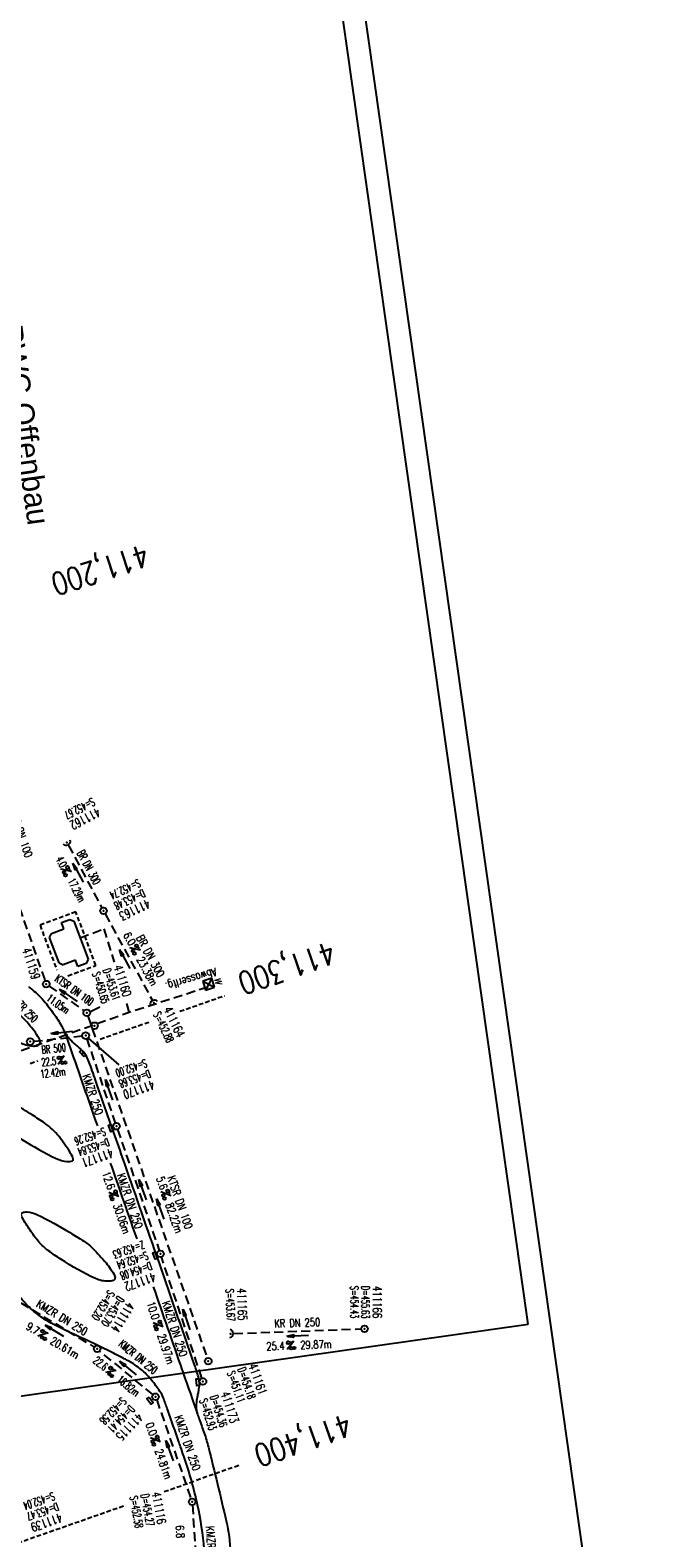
# Model space of a CAD drawing. Extents: x 446577 to 447152, y 443659 to 444842.
# Tile 18 of 41: x 447011 to 447152, y 443853 to 444189. Entities that reach past the tile are written whole.
import ezdxf
from ezdxf.enums import TextEntityAlignment as Align

# ---------------------------------------------------------------- set-up
doc = ezdxf.new("R2010")
doc.units = 0
doc.header["$LTSCALE"] = 2
doc.header["$MEASUREMENT"] = 0
for name, pattern in [('AUSGEZOGEN', [0]), ('GESTRICH-X2', [1.5, 1, -0.5]), ('GESTRICHELT', [0.75, 0.5, -0.25])]:
    doc.linetypes.add(name, pattern=pattern)
doc.layers.get('0').update_dxf_attribs({"linetype": 'AUSGEZOGEN'})
for name, color, linetype in [('204-GEBAEUDE', 7, 'AUSGEZOGEN'), ('FBR', 8, 'CONTINUOUS'), ('GEBAEUDE', 7, 'AUSGEZOGEN'), ('HEKTOM', 250, 'GESTRICHELT'), ('KANAL', 7, 'GESTRICH-X2'), ('PFEIL', 7, 'CONTINUOUS'), ('Planeinteilung', 6, 'CONTINUOUS'), ('RAHMEN', 250, 'AUSGEZOGEN'), ('SCHACHTNR', 6, 'CONTINUOUS'), ('SCHLITZRINNE', 8, 'AUSGEZOGEN'), ('SCHMUTZWASSER', 30, 'GESTRICH-X2'), ('SCHRIFT', 7, 'AUSGEZOGEN'), ('SCHSYMBOL', 7, 'AUSGEZOGEN'), ('SIGNATUR', 4, 'AUSGEZOGEN'), ('STRASSE', 8, 'CONTINUOUS'), ('TEXTO', 4, 'CONTINUOUS'), ('TEXTU', 4, 'CONTINUOUS')]:
    doc.layers.add(name, color=color, linetype=linetype)
doc.styles.add('ROMANS', font='romans.shx', dxfattribs={"width": 0.8})
doc.styles.add('UNIR-O', font='unir_o.shx', dxfattribs={"height": 2.5})

# ---------------------------------------------------------------- blocks, each defined once
blk = doc.blocks.new('PROM')
blk.add_line((1.57, 1.82), (0.02, 0.02))
for centre, radius in [((0.32, 1.51), 0.317), ((0.94, 0.29), 0.283), ((1.64, 0.29), 0.283)]:
    blk.add_circle(centre, radius)
blk.add_arc((0.99, 2.68), 1.03, 239.1414, 303.3549)
blk = doc.blocks.new('PFEIL2')
at = {"color": 0}
for p, q in [((0.88, 0), (-2.4, -0.01)), ((0.88, -0.27), (0.88, 0.28)), ((0.88, 0.28), (2.43, 0.01)), ((0.91, 0.27), (0.88, 0.26)), ((0.97, 0.26), (0.88, 0.25)), ((1.02, 0.25), (0.88, 0.23)), ((1.07, 0.24), (0.88, 0.21)), ((1.13, 0.23), (0.88, 0.19)), ((1.18, 0.22), (0.88, 0.17)), ((1.24, 0.21), (0.88, 0.15)), ((1.29, 0.21), (0.88, 0.14)), ((1.34, 0.2), (0.88, 0.12)), ((1.4, 0.19), (0.88, 0.1)), ((1.45, 0.18), (0.88, 0.08)), ((1.51, 0.17), (0.88, 0.06)), ((1.56, 0.16), (0.88, 0.04)), ((1.61, 0.15), (0.88, 0.02)), ((1.67, 0.14), (0.88, 0.01)), ((1.72, 0.13), (0.88, -0.01)), ((1.78, 0.12), (0.88, -0.03)), ((1.83, 0.11), (0.88, -0.05)), ((1.88, 0.1), (0.88, -0.07)), ((1.94, 0.09), (0.88, -0.09)), ((2.05, 0.08), (0.88, -0.12)), ((1.99, 0.08), (0.88, -0.11)), ((2.1, 0.07), (0.88, -0.14)), ((2.15, 0.06), (0.88, -0.16)), ((2.21, 0.05), (0.88, -0.18)), ((2.26, 0.04), (0.88, -0.2)), ((2.32, 0.03), (0.88, -0.22)), ((2.37, 0.02), (0.88, -0.23)), ((2.42, 0.01), (0.88, -0.25)), ((2.43, 0.01), (0.88, -0.27))]:
    blk.add_line(p, q, dxfattribs=at)
blk = doc.blocks.new('GST')
at = {"color": 0}
blk.add_circle((0, 0), 0.75, dxfattribs=at)
blk.add_point((0, 0), dxfattribs=at)
blk = doc.blocks.new('10')
blk.add_blockref('GST', (0, 0))
blk = doc.blocks.new('40')
at = {"color": 0}
blk.add_arc((0.02, 0.31), 0.91, 192.5363, 347.4637, dxfattribs=at)
blk.add_point((0, 0), dxfattribs=at)
blk = doc.blocks.new('30')
at = {"color": 0}
for p, q in [((-0.75, -0.29), (-0.75, 0.29)), ((-0.75, 0.29), (0.75, 0.29)), ((0.75, 0.29), (0.75, -0.29)), ((0.75, -0.29), (-0.75, -0.29))]:
    blk.add_line(p, q, dxfattribs=at)
blk.add_point((0, 0), dxfattribs=at)
blk = doc.blocks.new('17')
blk.add_lwpolyline([(-0.76, -1.22), (0.75, -1.22), (0.75, -1.8), (-0.76, -1.8)], close=True)
blk.add_blockref('GST', (0, 0))
blk = doc.blocks.new('1135420')
blk.add_line((1135, 420), (0, 420))
at = {"layer": 'RAHMEN'}
for p, q in [((950, 415), (25, 415)), ((950, 5), (950, 415))]:
    blk.add_line(p, q, dxfattribs=at)
blk = doc.blocks.new('W-SCHA')
for p, q in [((1.5, 1.5), (-1.5, 1.5)), ((-1.5, -1.5), (1.5, 1.5)), ((-1.5, 1.5), (1.5, -1.5)), ((-1.5, 1.5), (-1.5, -1.5)), ((1.5, -1.5), (1.5, 1.5)), ((-1.5, -1.5), (1.5, -1.5))]:
    blk.add_line(p, q)
blk.add_point((0, 0))
at = {"style": 'ROMANS', "oblique": 15}
blk.add_text('W', height=2, dxfattribs=at).set_placement((-1.19, 2.12))

msp = doc.modelspace()

# ---------------------------------------------------------------- linework, layer by layer
at = {"layer": '204-GEBAEUDE'}
for p, q in [((447014.87, 443986.75), (447015.29, 443987.65)), ((447015.29, 443987.65), (447018.01, 443988.67)), ((447017.48, 443990.08), (447019.34, 443990.77)), ((447018.01, 443988.67), (447017.48, 443990.08)), ((447019.34, 443990.77), (447020.24, 443990.37)), ((447020.24, 443990.37), (447023.42, 443981.86)), ((447017.01, 443981.06), (447014.87, 443986.75)), ((447017.01, 443981.06), (447017.91, 443980.64)), ((447020.62, 443981.66), (447017.91, 443980.64)), ((447021.15, 443980.25), (447020.62, 443981.66)), ((447023.01, 443980.94), (447021.15, 443980.25)), ((447023.42, 443981.86), (447023.01, 443980.94))]:
    msp.add_line(p, q, dxfattribs=at)
at = {"layer": 'FBR'}
for points in [[(447007.24, 443963.85, 0.003032), (447008.56, 443963.2, 0.103504), (447011.28, 443962.53, 0.100708), (447012.25, 443962.69, 0.185698), (447012.66, 443963.06, 0.245667), (447012.65, 443963.94, 0.055298), (447010.55, 443967, 0.019486), (447007.26, 443970.5, 0.053547), (447005.89, 443971.59, 0.007289), (447003.86, 443972.84, 0.014939), (447002.84, 443973.4, 0.003689), (446999.87, 443974.91, 0.001383), (446991.92, 443978.83, 0.002945), (446990.23, 443979.65, 0.005469), (446989.32, 443980.07, 0.18067), (446988.17, 443980.14, 0.390504), (446987.87, 443979.63, 0.06571)], [(447010.17, 443975.79, 0.003809), (447010.73, 443975.32, -0.0134), (447012, 443974.24, -0.03425), (447013.57, 443972.61, -0.021464), (447015.78, 443969.75, -0.019911), (447017.51, 443967.07, -0.044873), (447018.12, 443965.8, -0.004791), (447019.37, 443962.33, -0.000268), (447025.5, 443944.75, -0.000024)], [(447037.13, 443888.6, 0.013315), (447036.13, 443889.69, 0.039357), (447035, 443890.68, 0.016729), (447033.46, 443891.76, 0.021771), (447032.21, 443892.49, 0.00424), (447031.26, 443892.99, 0.001159), (447027.74, 443894.78, 0.012233), (447021.58, 443897.7, -0.012648), (447015.63, 443900.54, -0.04443), (447012.54, 443902.47, -0.040823), (447009.57, 443905.11, -0.048131), (447006.93, 443908.49, -0.056635), (447005.32, 443911.77, -0.000988), (447002.38, 443920.09, -0.000382), (446994.84, 443941.6, -0.000001), (446989.04, 443958.2, -0.000032)], [(447002.25, 443952.04, 0.061318), (447000.6, 443952.38, 0.101801), (446999.37, 443952.23, 0.364624), (446999.17, 443951.9, 0.075388), (446999.35, 443951.33, 0.027963), (447000.12, 443949.96, 0.009514), (447001.58, 443947.76, 0.019467), (447002.36, 443946.73, 0.027166), (447003.8, 443945.15, 0.031774), (447005.17, 443943.95, 0.020404), (447005.57, 443943.68, 0.002724), (447008.64, 443941.74, 0.026007), (447016.33, 443937.47, 0.092946), (447018.72, 443936.81, 0.109692)], [(447018.72, 443936.81, 0.109692), (447019.95, 443936.97, 0.379326), (447020.14, 443937.33, 0.06165), (447019.93, 443937.92, 0.024024), (447019.12, 443939.3, 0.0064), (447017.89, 443941.14, 0.014298), (447017.31, 443941.94, 0.031705), (447015.89, 443943.56, 0.031046), (447014.25, 443945.01, 0.018929), (447013.85, 443945.3, 0.002668), (447010.96, 443947.2, 0.014319), (447007.03, 443949.59, 0.096596)], [(447028.39, 443936.47, -0.00011), (447030.91, 443929.21, -0.000024), (447034.26, 443919.54, 0.00003)], [(447037.95, 443908.91, -0.000045), (447044.34, 443890.48, 0.00003), (447044.63, 443889.66, 0.001539)], [(447045.61, 443803.41, 0.011594), (447047.76, 443817.88, 0.018538), (447048.55, 443827, 0.018351), (447049.39, 443847.23, 0.028572), (447049.31, 443850.41, 0.033395), (447047.82, 443860.29, 0.029605), (447044.76, 443871.15, 0.000058), (447044.04, 443873.23, 0.000111), (447043.66, 443874.32, 0.00065), (447041.18, 443881.43, 0.001872), (447040.3, 443883.9, 0.056151), (447039.64, 443885.25, 0.027107), (447037.82, 443887.77, 0.009804), (447037.13, 443888.6, 0.039357)], [(447044.63, 443889.66, 0.000338), (447047.81, 443880.5, 0.001539), (447048.2, 443879.39, -0.000545), (447049.3, 443876.28, -0.023323), (447050.24, 443873.16, -0.004484), (447054.22, 443856.71, -0.047748), (447055.15, 443849.7, -0.025986), (447054.96, 443836.73)], [(446981.17, 443880.67, -0.000036), (446985.55, 443868.17, -0.00001), (446990.14, 443855.06, -0.000011), (446994.25, 443843.33, -0.000533), (447001.75, 443821.84, 0.000455), (447010.52, 443796.7, 0.000701), (447018.51, 443773.96, -0.000624), (447027.49, 443748.42, -0.000234), (447028.93, 443744.32, 0.000022), (447043.48, 443702.65, 0.000434)]]:
    msp.add_lwpolyline(points, format="xyb", dxfattribs=at)
msp.add_lwpolyline([(447008.53, 443925.05, -0.338877), (447008.75, 443925.4, -0.112775), (447009.86, 443925.57, -0.093522), (447012.03, 443924.98, -0.024827), (447019.41, 443920.96, -0.00337), (447022.46, 443919.07, -0.01375), (447023.19, 443918.58, -0.046002), (447024.5, 443917.45, -0.018177), (447027.44, 443914.2, -0.051198), (447029.34, 443911.38, -0.232737), (447029.37, 443910.6, -0.203185), (447029.04, 443910.3, -0.082499), (447028.01, 443910.11, -0.113197), (447025.08, 443910.73, -0.037981), (447017.37, 443915.03, -0.003211), (447014.61, 443916.89, -0.024951), (447014.27, 443917.15, -0.022007), (447013.22, 443918.1, -0.018661), (447012.09, 443919.33, -0.025539), (447011.17, 443920.51, -0.01199), (447009.42, 443923.17, -0.030332), (447008.68, 443924.51, -0.082682)], format="xyb", close=True, dxfattribs=at)
at = {"layer": 'GEBAEUDE', "linetype": 'GESTRICHELT', "flags": 128}
for points in [[(447020.71, 443992.43), (447012.73, 443989.47)], [(447025.14, 443980.51), (447020.71, 443992.43)], [(447012.73, 443989.47), (447016.44, 443979.49)], [(447018.92, 443978.2), (447025.14, 443980.51)]]:
    msp.add_lwpolyline(points, dxfattribs=at)
at = {"layer": 'HEKTOM'}
for p, q in [((447043.88, 443970.28), (447053.83, 443973.75)), ((447026.13, 443964.09), (447037.47, 443968.05)), ((447010.56, 443958.67), (447012.25, 443959.25)), ((447056.99, 443869.06), (447047.56, 443865.76)), ((447040.38, 443863.25), (447047.37, 443865.69)), ((447002.08, 443849.83), (447031.44, 443860.11))]:
    msp.add_line(p, q, dxfattribs=at)
at = {"layer": 'KANAL'}
for p, q in [((446996.12, 444027.25), (447013.87, 443977.06)), ((447019.06, 444007.25), (447026.5, 443993.34)), ((447027.22, 443992), (447037.72, 443972.81)), ((447014.75, 443975.91), (447022.53, 443970.37)), ((447023.37, 443969.25), (447049.97, 443893.03)), ((447011.31, 443963.59), (447022.16, 443964.78)), ((447023.12, 443964.16), (447029.5, 443945.38)), ((447030, 443943.97), (447039.31, 443916.94)), ((447008.47, 443905.34), (447024.81, 443895.44)), ((447055.94, 443898.47), (447084.28, 443899.5)), ((447038.72, 443883.69), (447046.38, 443861.66)), ((447046.69, 443860.22), (447048.13, 443838.28))]:
    msp.add_line(p, q, dxfattribs=at)
at = {"layer": 'KANAL', "flags": 128}
for points in [[(447048.8, 443888.53), (447039.79, 443915.53)], [(447037.88, 443884.87), (447026.03, 443894.58)]]:
    msp.add_lwpolyline(points, dxfattribs=at)
at = {"layer": 'SCHACHTNR'}
for p, q in [((447023.83, 443970.17), (447026.07, 443971.28)), ((447023.46, 443964.32), (447030.31, 443958.38))]:
    msp.add_line(p, q, dxfattribs=at)
at = {"layer": 'SCHLITZRINNE', "flags": 128}
msp.add_lwpolyline([(446918.67, 444051.48, 0.001942), (446927.72, 444023.78, 0.002834), (446934.1, 444004.86, 0.000005), (446941.43, 443983.54, 0.000867), (446941.47, 443983.41, 0.000084), (446947.85, 443965.09, 0.000199), (446950.54, 443957.35, 0.000027), (446955.55, 443943, 0.000044), (446958.67, 443934.08, 0.000101), (446962.05, 443924.39, 0.000084), (446966.15, 443912.67, 0.000975), (446970.09, 443901.49, -0.001001), (446974.03, 443890.3, -0.000613), (446978.16, 443878.45, 0.000574), (446982.29, 443866.6, 0.000043), (446985.96, 443856.12, 0.000041), (446989.82, 443845.1, 0.000098), (446990.72, 443842.53, -0.000006), (447006.52, 443797.48, -0.000336), (447009.23, 443789.73, -0.000126), (447016.46, 443769.02)], format="xyb", dxfattribs=at)
at = {"layer": 'SCHLITZRINNE'}
msp.add_lwpolyline([(446977.57, 443880.16, -0.000088), (446978.16, 443878.45, 0.000574), (446982.29, 443866.6, 0.000043), (446985.96, 443856.12, 0.000041), (446989.82, 443845.1, 0.000098), (446990.72, 443842.53, -0.000006), (447006.52, 443797.48, -0.000336), (447009.23, 443789.73, -0.000126), (447016.46, 443769.02)], format="xyb", dxfattribs=at)
at = {"layer": 'SCHMUTZWASSER'}
for p, q in [((447021.67, 443986.68), (447026.97, 443988.65)), ((447026.97, 443988.65), (447029.21, 443981.22)), ((447031.98, 443972.05), (447032.57, 443970.07))]:
    msp.add_line(p, q, dxfattribs=at)
at = {"layer": 'SCHMUTZWASSER', "flags": 128}
msp.add_lwpolyline([(446988.7, 443954.48), (447032.61, 443970.08), (447050.46, 443975.85)], dxfattribs=at)
at = {"layer": 'SCHSYMBOL'}
for points in [[(447028.55, 443945.06), (447029.04, 443943.64), (447028.49, 443943.45), (447028, 443944.87)], [(447038.44, 443916.65), (447038.93, 443915.23), (447038.38, 443915.04), (447037.89, 443916.46)], [(447048.13, 443888.38), (447048.21, 443886.88), (447047.63, 443886.84), (447047.55, 443888.35)]]:
    msp.add_lwpolyline(points, close=True, dxfattribs=at)
at = {"layer": 'STRASSE', "flags": 128}
msp.add_lwpolyline([(447047.81, 443880.5, -0.029316), (447047.6, 443881.71, -0.048309), (447047.59, 443882.46, -0.003989), (447047.7, 443883.73, -0.018558), (447047.74, 443884, -0.014366), (447047.87, 443884.65, 0.011385), (447048.04, 443885.47, 0.018058), (447048.23, 443886.77, 0.033238), (447048.26, 443887.49, 0.038321), (447048.2, 443888.12, 0.031729), (447048.02, 443888.86, 0.007148), (447047.15, 443891.48, 0.000765), (447038.71, 443915.87, 0.000011), (447031.12, 443937.67, 0.000037), (447028.83, 443944.24, 0.000505), (447025.26, 443954.46, 0.001272), (447023.83, 443958.51, 0.019593), (447023.26, 443959.93, 0.036852), (447022.88, 443960.65, 0.017636), (447022.68, 443960.93, 0.023963), (447022.52, 443961.12, 0.015559), (447022.21, 443961.45, 0.007052), (447021.48, 443962.15, 0.015623), (447020.53, 443962.96, -0.018201), (447019.72, 443963.67, -0.015596), (447019.59, 443963.81, -0.003258), (447018.94, 443964.51, -0.043133), (447018.59, 443964.97, -0.02652), (447018.12, 443965.8)], format="xyb", dxfattribs=at)

# ---------------------------------------------------------------- block references
at = {"layer": 'PFEIL'}
for p, rotation in [((447021.2, 444001.14), 118.1483000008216), ((447031.58, 443981.94), 118.6515000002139), ((447019.02, 443973.83), 144.622000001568), ((447017.56, 443965.59), 186.1633999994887), ((447028.07, 443952.75), 108.76550000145), ((447035.56, 443930.51), 109.0105000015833), ((447039.52, 443926.23), 109.22560000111), ((447045.33, 443901.57), 108.4524999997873), ((447015.92, 443899.15), 148.8379000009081), ((447070.14, 443897.99), 182.1024999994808), ((447032.32, 443890.77), 140.6370000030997), ((447041.6, 443872.34), 109.2155000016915)]:
    msp.add_blockref('PFEIL2', p, dxfattribs=dict(at, rotation=rotation))
at = {"layer": 'Planeinteilung', "linetype": 'Continuous', "rotation": 278.0670990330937}
msp.add_blockref('1135420', (446577.28, 444782.92), dxfattribs=at)
at = {"layer": 'SCHSYMBOL'}
for name, p, rotation in [('40', (447018.7, 444007.91), 27.36342097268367), ('10', (447026.86, 443992.67), 289.2891999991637), ('10', (447014.12, 443976.35), 289.2891999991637), ('10', (447023.14, 443969.95), 289.2891999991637), ('40', (447038.07, 443972.16), 208.9644808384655), ('10', (447010.55, 443963.52), 289.2891999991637), ('10', (447022.9, 443964.85), 289.2891999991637), ('30', (447022.23, 443960.91), 312.7224520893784), ('GST', (447029.76, 443944.66), 289.2891999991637), ('GST', (447039.55, 443916.24), 289.2891999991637), ('10', (447085.03, 443899.53), 289.2891999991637), ('40', (447055.17, 443898.44), 89.0322948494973), ('10', (447025.45, 443895.06), 289.2891999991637), ('10', (447050.21, 443892.31), 289.2891999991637), ('GST', (447049.03, 443887.81), 289.2892000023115), ('17', (447038.46, 443884.39), 305.6600728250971), ('10', (447046.63, 443860.96), 289.2892000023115)]:
    msp.add_blockref(name, p, dxfattribs=dict(at, rotation=rotation))
msp.add_blockref('10', (447024.86, 443967.07), dxfattribs=at)
at = {"layer": 'SIGNATUR', "xscale": 0.6999999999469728, "yscale": 0.7000000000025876, "zscale": 0.7, "rotation": 287.1657838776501}
msp.add_blockref('W-SCHA', (447050.31, 443976.32), dxfattribs=at)
at = {"layer": 'TEXTU'}
for p, rotation in [((447017.37, 444001.93), 298.1483000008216), ((447032.74, 443984.44), 298.651500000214), ((447016.77, 443958.39), 6.163399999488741), ((447028, 443929.88), 289.0105000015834), ((447039.64, 443930.04), 289.22560000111), ((447037.89, 443900.9), 288.4524999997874), ((447012.23, 443897.88), 328.8379000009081), ((447067.75, 443894.9), 2.102499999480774), ((447027.26, 443889.82), 320.6369999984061), ((447037.28, 443875.21), 289.2155000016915)]:
    msp.add_blockref('PROM', p, dxfattribs=dict(at, rotation=rotation))

# ---------------------------------------------------------------- texts
at = {"layer": 'HEKTOM', "style": 'ROMANS', "width": 0.8}
for s, rotation, p in [('411,200', 198.0108, (447035.95, 444074.45)), ('411,300', 199.2892, (447077.43, 443985.94)), ('411,400', 199.2892, (447081.05, 443880.72))]:
    msp.add_text(s, height=5, rotation=rotation, dxfattribs=at).set_placement(p)
at = {"layer": 'SCHACHTNR', "style": 'ROMANS'}
for s, height, rotation, width, p in [('S=452.67', 1.8, 207.4072, 0.6, (447024.36, 444017.93)), ('411162', 2, 207.4072, 0.7, (447025.53, 444015.7)), ('S=452.74', 1.8, 205.0331, 0.6, (447034.57, 443999.81)), ('D=453.48', 1.8, 205.0331, 0.6, (447035.62, 443997.53)), ('411163', 2, 205.0331, 0.7, (447036.69, 443995.28)), ('411159', 2, 288.1484, 0.7, (447008.67, 443984.02)), ('S=450.65', 1.8, 287.8616, 0.6, (447024.3, 443978.69)), ('D=453.61', 1.8, 287.8616, 0.6, (447026.69, 443979.45)), ('411160', 2, 287.8616, 0.7, (447029.05, 443980.2)), ('411164', 2, 295.8121, 0.7, (447040.17, 443970.68)), ('S=452.88', 1.8, 295.8121, 0.6, (447037.9, 443969.6)), ('S=452.00', 1.8, 199.2892, 0.6, (447036.18, 443959.66)), ('D=453.68', 1.8, 199.2892, 0.6, (447036.99, 443957.29)), ('411170', 2, 199.2892, 0.7, (447037.83, 443954.94)), ('S=452.26', 1.8, 199.2892, 0.6, (447026.97, 443944.44)), ('D=453.84', 1.8, 199.2892, 0.6, (447027.81, 443942.06)), ('411171', 2, 199.2892, 0.7, (447028.62, 443939.72)), ('Z=452.63', 1.8, 199.2892, 0.6, (447035.6, 443919.2)), ('S=452.64', 1.8, 199.2892, 0.6, (447036.44, 443916.82)), ('D=454.08', 1.8, 199.2892, 0.6, (447037.26, 443914.48)), ('411172', 2, 199.2892, 0.7, (447038.1, 443912.1)), ('S=452.20', 1.8, 238.3549, 0.6, (447027.95, 443908.28)), ('S=453.67', 1.8, 272.0985, 0.6, (447054.1, 443908.4)), ('411165', 2, 272.0985, 0.7, (447056.62, 443908.51)), ('S=454.43', 1.8, 270.2675, 0.6, (447081.86, 443909.07)), ('D=455.63', 1.8, 270.2675, 0.6, (447084.34, 443909.07)), ('411166', 2, 270.2675, 0.7, (447086.85, 443909.06)), ('D=453.70', 1.8, 238.3549, 0.6, (447030.06, 443906.97)), ('411114', 2, 238.3549, 0.7, (447032.21, 443905.66)), ('S=451.11', 1.8, 289.2892, 0.6, (447054.38, 443889.71)), ('D=454.18', 1.8, 289.2892, 0.6, (447056.73, 443890.55)), ('411161', 2, 289.2892, 0.7, (447059.1, 443891.37)), ('S=452.58', 1.8, 225.6086, 0.6, (447030.89, 443884.44)), ('S=452.93', 1.8, 287.8652, 0.6, (447048.2, 443883.6)), ('D=454.36', 1.8, 287.8652, 0.6, (447050.56, 443884.39)), ('411173', 2, 287.8652, 0.7, (447052.96, 443885.14)), ('D=454.41', 1.8, 225.6086, 0.6, (447032.7, 443882.68)), ('411115', 2, 225.6086, 0.7, (447034.47, 443880.94)), ('S=452.04', 1.8, 199.2892, 0.6, (447015.62, 443863.18)), ('D=453.47', 1.8, 199.2892, 0.6, (447016.46, 443860.84)), ('S=452.58', 1.8, 280.2786, 0.6, (447032.68, 443862.11)), ('D=454.27', 1.8, 280.2786, 0.6, (447035.15, 443862.54)), ('411116', 2, 280.2786, 0.7, (447037.6, 443862.97)), ('411139', 2, 199.2892, 0.7, (447017.27, 443858.47))]:
    msp.add_text(s, height=height, rotation=rotation, dxfattribs=dict(at, width=width)).set_placement(p)
at = {"layer": 'SCHMUTZWASSER', "style": 'ROMANS', "width": 0.8}
msp.add_text('Abwasserltg.', height=1.8, rotation=196.7916, dxfattribs=at).set_placement((447051.83, 443979.96))
at = {"layer": 'SCHRIFT', "style": 'UNIR-O'}
msp.add_text('PWC Offenbau', height=5, rotation=277.9907, dxfattribs=at).set_placement((447003.77, 444122.9))
at = {"layer": 'TEXTO', "style": 'ROMANS'}
for s, rotation, width, p in [('KTSR DN 100', 289.4754, 0.75, (447007.38, 444010.2)), ('BR DN 300', 298.1483, 0.6, (447022.81, 444001.95)), ('BR DN 300', 298.6515, 0.75, (447036.55, 443982.18)), ('KTSR DN 100', 324.622, 0.6, (447019.83, 443974.28)), ('KMZR 250', 314.8628, 0.6, (447008.51, 443970.3)), ('BR 500', 6.1634, 0.6, (447015.86, 443961.07)), ('KMZR 250', 288.7655, 0.75, (447023.62, 443951.47)), ('KMZR DN 250', 289.0105, 0.75, (447031.9, 443927.75)), ('KTSR DN 100', 289.2256, 0.75, (447043.06, 443927.42)), ('KMZR DN 250', 328.8379, 0.75, (447017.16, 443901.25)), ('KMZR DN 250', 288.4525, 0.75, (447041.89, 443899.25)), ('KR DN 250', 2.1025, 0.75, (447070.06, 443899.97)), ('KMZR DN 250', 320.637, 0.6, (447034.04, 443892.58)), ('KMZR DN 250', 289.2155, 0.75, (447044.75, 443873.81)), ('KMZR DN 250', 273.7793, 0.75, (447050.11, 443849.1))]:
    msp.add_text(s, height=1.8, rotation=rotation, dxfattribs=dict(at, width=width)).set_placement(p, align=Align.CENTER)
at = {"layer": 'TEXTU', "style": 'ROMANS'}
for s, rotation, width, p in [('4.0', 298.1483, 0.6, (447016.14, 444004.19)), ('17.29m', 298.1483, 0.6, (447018.8, 443999.29)), ('6.0', 298.6515, 0.75, (447031.2, 443987.28)), ('23.38m', 298.6515, 0.75, (447034.17, 443981.81)), ('11.05m', 324.622, 0.6, (447013.96, 443972.81)), ('12.42m', 6.1634, 0.6, (447012.9, 443955.42)), ('22.5', 6.1634, 0.6, (447013.14, 443958.01)), ('12.6', 289.0105, 0.75, (447026.5, 443934.21)), ('5.6', 289.2256, 0.75, (447038.59, 443933.08)), ('30.06m', 289.0105, 0.75, (447028.97, 443927.05)), ('82.22m', 289.2256, 0.75, (447040.62, 443927.21)), ('10.0', 288.4525, 0.75, (447036.44, 443905.23)), ('9.7', 328.8379, 0.75, (447009.46, 443899.56)), ('20.61m', 328.8379, 0.75, (447014.8, 443896.34)), ('29.97m', 288.4525, 0.75, (447038.84, 443898.05)), ('29.87m', 2.1025, 0.75, (447070.75, 443895)), ('25.4', 2.1025, 0.75, (447063.19, 443894.72)), ('22.6', 320.637, 0.6, (447024.42, 443892.15)), ('16.82m', 320.637, 0.6, (447029.68, 443887.87)), ('0.0', 289.2155, 0.75, (447036.21, 443878.25)), ('24.81m', 289.2155, 0.75, (447038.27, 443872.37)), ('6.8', 273.7793, 0.75, (447042.97, 443855.69))]:
    msp.add_text(s, height=1.8, rotation=rotation, dxfattribs=dict(at, width=width)).set_placement(p)

doc.saveas('drawing.dxf')
